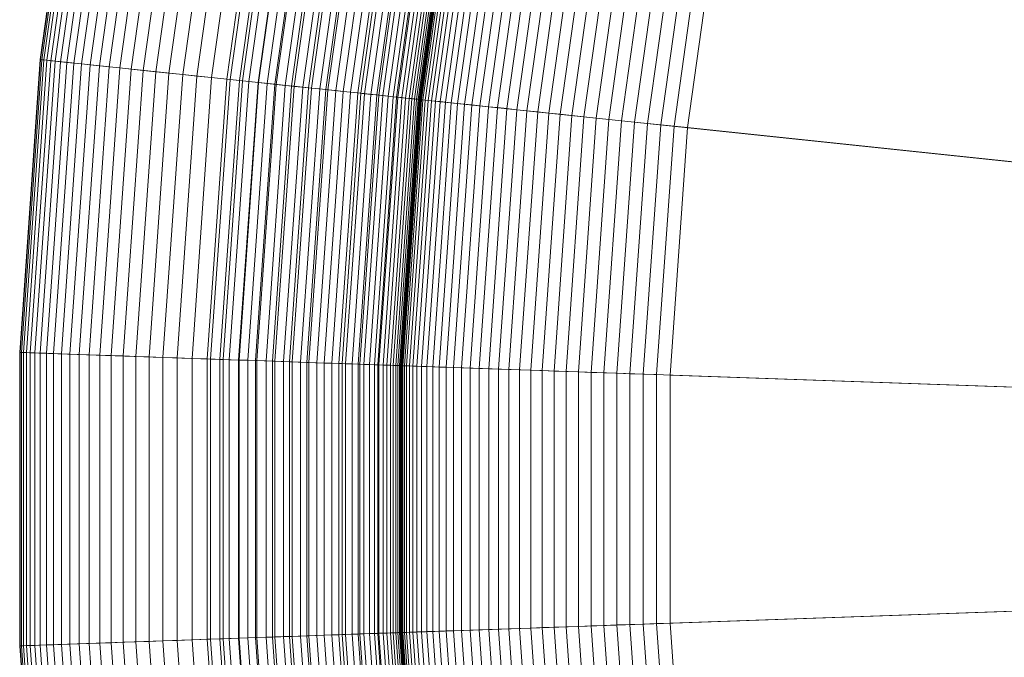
# Model space of a CAD drawing. Header units: millimetres. Extents: x -219 to 220, y -220 to 220.
# Tile 27 of 146: x -219 to -168, y -8 to 25. Entities that reach past the tile are written whole.
import ezdxf

# ---------------------------------------------------------------- set-up
doc = ezdxf.new("R2010")
doc.units = ezdxf.units.MM
doc.layers.add('LUCIDO_1', color=1, linetype='Continuous', lineweight=20, true_color=0xff0000)
doc.layers.add('Nessuna', color=7, linetype='Continuous', lineweight=9)

# ---------------------------------------------------------------- blocks, each defined once
blk = doc.blocks.new('Group-1')
at = {"layer": 'Nessuna', "color": 7, "linetype": 'Continuous', "lineweight": 9, "transparency": 33554687}
for points in [[(-180.483, 88.177, -79.962), (-173.888, 100.58, -79.962), (-43.862, 25.509, -89.301), (-45.536, 22.36, -89.301)], [(-186.196, 75.345, -79.962), (-180.483, 88.177, -79.962), (-45.536, 22.36, -89.301), (-46.987, 19.101, -89.301)], [(-46.987, 19.101, -69.262), (-45.536, 22.36, -69.262), (-166.722, 81.466, -60.875), (-172, 69.61, -60.875)], [(-191, 62.146, -79.962), (-186.196, 75.345, -79.962), (-46.987, 19.101, -89.301), (-48.207, 15.75, -89.301)], [(-48.207, 15.75, -69.262), (-46.987, 19.101, -69.262), (-172, 69.61, -60.875), (-176.439, 57.415, -60.875)], [(-194.872, 48.644, -79.962), (-191, 62.146, -79.962), (-48.207, 15.75, -89.301), (-49.19, 12.321, -89.301)], [(-49.19, 12.321, -69.262), (-48.207, 15.75, -69.262), (-176.439, 57.415, -60.875), (-180.016, 44.94, -60.875)], [(-197.792, 34.904, -79.962), (-194.872, 48.644, -79.962), (-49.19, 12.321, -89.301), (-49.931, 8.832, -89.301)], [(-49.931, 8.832, -69.262), (-49.19, 12.321, -69.262), (-180.016, 44.94, -60.875), (-182.714, 32.246, -60.875)], [(-208.457, 21.91), (-206.417, 36.425), (-216.265, 38.161), (-218.402, 22.955)], [(-218.402, 22.955, -60), (-216.265, 38.161, -60), (-216.243, 38.158, -60.943), (-218.38, 22.953, -60.943)], [(-218.402, 22.955), (-216.265, 38.161), (-216.265, 38.161, -60), (-218.402, 22.955, -60)], [(-218.38, 22.953, -60.943), (-216.243, 38.158, -60.943), (-216.178, 38.146, -61.883), (-218.314, 22.946, -61.883)], [(-218.314, 22.946, -61.883), (-216.178, 38.146, -61.883), (-216.069, 38.127, -62.82), (-218.204, 22.934, -62.82)], [(-218.204, 22.934, -62.82), (-216.069, 38.127, -62.82), (-215.916, 38.1, -63.75), (-218.05, 22.918, -63.75)], [(-218.05, 22.918, -63.75), (-215.916, 38.1, -63.75), (-215.721, 38.065, -64.671), (-217.852, 22.897, -64.671)], [(-217.852, 22.897, -64.671), (-215.721, 38.065, -64.671), (-215.483, 38.023, -65.583), (-217.612, 22.872, -65.583)], [(-217.612, 22.872, -65.583), (-215.483, 38.023, -65.583), (-215.202, 37.974, -66.481), (-217.329, 22.842, -66.481)], [(-217.329, 22.842, -66.481), (-215.202, 37.974, -66.481), (-214.881, 37.917, -67.366), (-217.004, 22.808, -67.366)], [(-217.004, 22.808, -67.366), (-214.881, 37.917, -67.366), (-214.519, 37.854, -68.234), (-216.639, 22.77, -68.234)], [(-216.639, 22.77, -68.234), (-214.519, 37.854, -68.234), (-214.117, 37.783, -69.084), (-216.233, 22.727, -69.084)], [(-216.233, 22.727, -69.084), (-214.117, 37.783, -69.084), (-213.676, 37.705, -69.914), (-215.787, 22.68, -69.914)], [(-215.787, 22.68, -69.914), (-213.676, 37.705, -69.914), (-213.196, 37.62, -70.721), (-215.303, 22.629, -70.721)], [(-215.303, 22.629, -70.721), (-213.196, 37.62, -70.721), (-212.68, 37.529, -71.505), (-214.782, 22.575, -71.505)], [(-214.782, 22.575, -71.505), (-212.68, 37.529, -71.505), (-212.129, 37.432, -72.263), (-214.225, 22.516, -72.263)], [(-214.225, 22.516, -72.263), (-212.129, 37.432, -72.263), (-211.542, 37.329, -72.994), (-213.633, 22.454, -72.994)], [(-213.633, 22.454, -72.994), (-211.542, 37.329, -72.994), (-210.922, 37.219, -73.696), (-213.007, 22.388, -73.696)], [(-213.007, 22.388, -73.696), (-210.922, 37.219, -73.696), (-210.271, 37.104, -74.368), (-212.349, 22.319, -74.368)], [(-212.349, 22.319, -74.368), (-210.271, 37.104, -74.368), (-209.589, 36.984, -75.008), (-211.66, 22.246, -75.008)], [(-211.66, 22.246, -75.008), (-209.589, 36.984, -75.008), (-208.878, 36.859, -75.614), (-210.942, 22.171, -75.614)], [(-210.942, 22.171, -75.614), (-208.878, 36.859, -75.614), (-208.139, 36.729, -76.186), (-210.196, 22.093, -76.186)], [(-210.196, 22.093, -76.186), (-208.139, 36.729, -76.186), (-207.375, 36.594, -76.721), (-209.425, 22.012, -76.721)], [(-209.425, 22.012, -76.721), (-207.375, 36.594, -76.721), (-206.587, 36.455, -77.22), (-208.629, 21.928, -77.22)], [(-208.629, 21.928, -77.22), (-206.587, 36.455, -77.22), (-205.777, 36.312, -77.68), (-207.81, 21.842, -77.68)], [(-207.969, 21.859, -0.012), (-205.934, 36.34, -0.012), (-206.417, 36.425), (-208.457, 21.91)], [(-207.482, 21.807, -0.048), (-205.452, 36.255, -0.048), (-205.934, 36.34, -0.012), (-207.969, 21.859, -0.012)], [(-207.81, 21.842, -77.68), (-205.777, 36.312, -77.68), (-204.946, 36.166, -78.101), (-206.971, 21.754, -78.101)], [(-206.998, 21.756, -0.108), (-204.972, 36.17, -0.108), (-205.452, 36.255, -0.048), (-207.482, 21.807, -0.048)], [(-206.517, 21.706, -0.192), (-204.496, 36.086, -0.192), (-204.972, 36.17, -0.108), (-206.998, 21.756, -0.108)], [(-206.971, 21.754, -78.101), (-204.946, 36.166, -78.101), (-204.097, 36.016, -78.482), (-206.114, 21.664, -78.482)], [(-206.041, 21.656, -0.3), (-204.024, 36.003, -0.3), (-204.496, 36.086, -0.192), (-206.517, 21.706, -0.192)], [(-206.114, 21.664, -78.482), (-204.097, 36.016, -78.482), (-203.23, 35.863, -78.822), (-205.239, 21.572, -78.822)], [(-205.57, 21.606, -0.431), (-203.559, 35.921, -0.431), (-204.024, 36.003, -0.3), (-206.041, 21.656, -0.3)], [(-205.107, 21.558, -0.585), (-203.1, 35.84, -0.585), (-203.559, 35.921, -0.431), (-205.57, 21.606, -0.431)], [(-205.239, 21.572, -78.822), (-203.23, 35.863, -78.822), (-202.349, 35.708, -79.12), (-204.349, 21.478, -79.12)], [(-204.651, 21.51, -0.761), (-202.649, 35.76, -0.761), (-203.1, 35.84, -0.585), (-205.107, 21.558, -0.585)], [(-204.205, 21.463, -0.96), (-202.207, 35.683, -0.96), (-202.649, 35.76, -0.761), (-204.651, 21.51, -0.761)], [(-204.349, 21.478, -79.12), (-202.349, 35.708, -79.12), (-201.456, 35.55, -79.375), (-203.447, 21.383, -79.375)], [(-203.769, 21.417, -1.181), (-201.775, 35.606, -1.181), (-202.207, 35.683, -0.96), (-204.205, 21.463, -0.96)], [(-203.344, 21.372, -1.423), (-201.354, 35.532, -1.423), (-201.775, 35.606, -1.181), (-203.769, 21.417, -1.181)], [(-203.447, 21.383, -79.375), (-201.456, 35.55, -79.375), (-200.551, 35.391, -79.587), (-202.533, 21.287, -79.587)], [(-202.932, 21.329, -1.685), (-200.946, 35.46, -1.685), (-201.354, 35.532, -1.423), (-203.344, 21.372, -1.423)], [(-202.533, 21.287, -1.968), (-200.551, 35.391, -1.968), (-200.946, 35.46, -1.685), (-202.932, 21.329, -1.685)], [(-202.148, 21.247, -2.27), (-200.17, 35.323, -2.27), (-200.551, 35.391, -1.968), (-202.533, 21.287, -1.968)], [(-202.533, 21.287, -79.587), (-200.551, 35.391, -79.587), (-199.637, 35.23, -79.756), (-201.611, 21.19, -79.756)], [(-201.778, 21.208, -2.59), (-199.804, 35.259, -2.59), (-200.17, 35.323, -2.27), (-202.148, 21.247, -2.27)], [(-201.425, 21.171, -2.929), (-199.454, 35.197, -2.929), (-199.804, 35.259, -2.59), (-201.778, 21.208, -2.59)], [(-201.611, 21.19, -79.756), (-199.637, 35.23, -79.756), (-198.717, 35.067, -79.881), (-200.681, 21.093, -79.881)], [(-201.088, 21.135, -3.284), (-199.12, 35.138, -3.284), (-199.454, 35.197, -2.929), (-201.425, 21.171, -2.929)], [(-200.77, 21.102, -3.656), (-198.805, 35.083, -3.656), (-199.12, 35.138, -3.284), (-201.088, 21.135, -3.284)], [(-200.469, 21.07, -4.043), (-198.507, 35.03, -4.043), (-198.805, 35.083, -3.656), (-200.77, 21.102, -3.656)], [(-200.681, 21.093, -79.881), (-198.717, 35.067, -79.881), (-197.792, 34.904, -79.962), (-199.747, 20.994, -79.962)], [(-200.188, 21.041, -4.444), (-198.229, 34.981, -4.444), (-198.507, 35.03, -4.043), (-200.469, 21.07, -4.043)], [(-199.927, 21.013, -4.859), (-197.97, 34.936, -4.859), (-198.229, 34.981, -4.444), (-200.188, 21.041, -4.444)], [(-199.686, 20.988, -5.286), (-197.732, 34.894, -5.286), (-197.97, 34.936, -4.859), (-199.927, 21.013, -4.859)], [(-199.747, 20.994, -79.962), (-197.792, 34.904, -79.962), (-49.931, 8.832, -89.301), (-50.428, 5.3, -89.301)], [(-199.467, 20.965, -5.724), (-197.515, 34.855, -5.724), (-197.732, 34.894, -5.286), (-199.686, 20.988, -5.286)], [(-199.269, 20.944, -6.173), (-197.319, 34.821, -6.173), (-197.515, 34.855, -5.724), (-199.467, 20.965, -5.724)], [(-199.093, 20.926, -6.631), (-197.145, 34.79, -6.631), (-197.319, 34.821, -6.173), (-199.269, 20.944, -6.173)], [(-198.94, 20.91, -7.097), (-196.993, 34.763, -7.097), (-197.145, 34.79, -6.631), (-199.093, 20.926, -6.631)], [(-198.81, 20.896, -7.57), (-196.864, 34.741, -7.57), (-196.993, 34.763, -7.097), (-198.94, 20.91, -7.097)], [(-198.703, 20.885, -8.049), (-196.758, 34.722, -8.049), (-196.864, 34.741, -7.57), (-198.81, 20.896, -7.57)], [(-198.62, 20.876, -8.533), (-196.676, 34.707, -8.533), (-196.758, 34.722, -8.049), (-198.703, 20.885, -8.049)], [(-198.56, 20.87, -9.02), (-196.617, 34.697, -9.02), (-196.676, 34.707, -8.533), (-198.62, 20.876, -8.533)], [(-198.524, 20.866, -9.509), (-196.581, 34.691, -9.509), (-196.617, 34.697, -9.02), (-198.56, 20.87, -9.02)], [(-198.512, 20.865, -10), (-196.569, 34.689, -10), (-196.581, 34.691, -9.509), (-198.524, 20.866, -9.509)], [(-198.512, 20.865, -45.904), (-196.569, 34.689, -45.904), (-196.569, 34.689, -10), (-198.512, 20.865, -10)], [(-198.495, 20.863, -46.611), (-196.553, 34.686, -46.611), (-196.569, 34.689, -45.904), (-198.512, 20.865, -45.904)], [(-198.446, 20.858, -47.317), (-196.504, 34.677, -47.317), (-196.553, 34.686, -46.611), (-198.495, 20.863, -46.611)], [(-198.363, 20.849, -48.019), (-196.422, 34.663, -48.019), (-196.504, 34.677, -47.317), (-198.446, 20.858, -47.317)], [(-198.248, 20.837, -48.716), (-196.307, 34.642, -48.716), (-196.422, 34.663, -48.019), (-198.363, 20.849, -48.019)], [(-198.099, 20.821, -49.408), (-196.161, 34.616, -49.408), (-196.307, 34.642, -48.716), (-198.248, 20.837, -48.716)], [(-197.919, 20.802, -50.091), (-195.982, 34.585, -50.091), (-196.161, 34.616, -49.408), (-198.099, 20.821, -49.408)], [(-197.707, 20.78, -50.765), (-195.772, 34.548, -50.765), (-195.982, 34.585, -50.091), (-197.919, 20.802, -50.091)], [(-197.464, 20.754, -51.429), (-195.531, 34.505, -51.429), (-195.772, 34.548, -50.765), (-197.707, 20.78, -50.765)], [(-197.189, 20.726, -52.08), (-195.259, 34.458, -52.08), (-195.531, 34.505, -51.429), (-197.464, 20.754, -51.429)], [(-196.885, 20.694, -52.717), (-194.958, 34.404, -52.717), (-195.259, 34.458, -52.08), (-197.189, 20.726, -52.08)], [(-196.551, 20.658, -53.339), (-194.627, 34.346, -53.339), (-194.958, 34.404, -52.717), (-196.885, 20.694, -52.717)], [(-196.188, 20.62, -53.945), (-194.268, 34.283, -53.945), (-194.627, 34.346, -53.339), (-196.551, 20.658, -53.339)], [(-195.797, 20.579, -54.533), (-193.88, 34.214, -54.533), (-194.268, 34.283, -53.945), (-196.188, 20.62, -53.945)], [(-195.379, 20.535, -55.102), (-193.467, 34.141, -55.102), (-193.88, 34.214, -54.533), (-195.797, 20.579, -54.533)], [(-194.935, 20.489, -55.65), (-193.027, 34.064, -55.65), (-193.467, 34.141, -55.102), (-195.379, 20.535, -55.102)], [(-194.465, 20.439, -56.176), (-192.562, 33.982, -56.176), (-193.027, 34.064, -55.65), (-194.935, 20.489, -55.65)], [(-193.972, 20.387, -56.68), (-192.073, 33.896, -56.68), (-192.562, 33.982, -56.176), (-194.465, 20.439, -56.176)], [(-193.455, 20.333, -57.16), (-191.562, 33.806, -57.16), (-192.073, 33.896, -56.68), (-193.972, 20.387, -56.68)], [(-192.917, 20.276, -57.615), (-191.028, 33.712, -57.615), (-191.562, 33.806, -57.16), (-193.455, 20.333, -57.16)], [(-192.357, 20.218, -58.043), (-190.475, 33.614, -58.043), (-191.028, 33.712, -57.615), (-192.917, 20.276, -57.615)], [(-191.779, 20.157, -58.445), (-189.902, 33.513, -58.445), (-190.475, 33.614, -58.043), (-192.357, 20.218, -58.043)], [(-191.182, 20.094, -58.819), (-189.311, 33.409, -58.819), (-189.902, 33.513, -58.445), (-191.779, 20.157, -58.445)], [(-190.568, 20.03, -59.164), (-188.703, 33.301, -59.164), (-189.311, 33.409, -58.819), (-191.182, 20.094, -58.819)], [(-189.939, 19.963, -59.48), (-188.08, 33.192, -59.48), (-188.703, 33.301, -59.164), (-190.568, 20.03, -59.164)], [(-189.295, 19.896, -59.766), (-187.443, 33.079, -59.766), (-188.08, 33.192, -59.48), (-189.939, 19.963, -59.48)], [(-188.639, 19.827, -60.02), (-186.793, 32.965, -60.02), (-187.443, 33.079, -59.766), (-189.295, 19.896, -59.766)], [(-187.972, 19.757, -60.244), (-186.132, 32.848, -60.244), (-186.793, 32.965, -60.02), (-188.639, 19.827, -60.02)], [(-187.295, 19.686, -60.435), (-185.462, 32.73, -60.435), (-186.132, 32.848, -60.244), (-187.972, 19.757, -60.244)], [(-186.61, 19.614, -60.595), (-184.783, 32.61, -60.595), (-185.462, 32.73, -60.435), (-187.295, 19.686, -60.435)], [(-185.918, 19.541, -60.721), (-184.098, 32.49, -60.721), (-184.783, 32.61, -60.595), (-186.61, 19.614, -60.595)], [(-185.221, 19.468, -60.815), (-183.408, 32.368, -60.815), (-184.098, 32.49, -60.721), (-185.918, 19.541, -60.721)], [(-184.52, 19.394, -60.875), (-182.714, 32.246, -60.875), (-183.408, 32.368, -60.815), (-185.221, 19.468, -60.815)], [(-50.428, 5.3, -69.262), (-49.931, 8.832, -69.262), (-182.714, 32.246, -60.875), (-184.52, 19.394, -60.875)], [(-209.48, 7.288), (-208.457, 21.91), (-218.402, 22.955), (-219.474, 7.637)], [(-219.474, 7.637, -60), (-218.402, 22.955, -60), (-218.38, 22.953, -60.943), (-219.451, 7.636, -60.943)], [(-219.474, 7.637), (-218.402, 22.955), (-218.402, 22.955, -60), (-219.474, 7.637, -60)], [(-219.451, 7.636, -60.943), (-218.38, 22.953, -60.943), (-218.314, 22.946, -61.883), (-219.385, 7.634, -61.883)], [(-219.385, 7.634, -61.883), (-218.314, 22.946, -61.883), (-218.204, 22.934, -62.82), (-219.274, 7.63, -62.82)], [(-219.274, 7.63, -62.82), (-218.204, 22.934, -62.82), (-218.05, 22.918, -63.75), (-219.119, 7.624, -63.75)], [(-219.119, 7.624, -63.75), (-218.05, 22.918, -63.75), (-217.852, 22.897, -64.671), (-218.921, 7.617, -64.671)], [(-218.921, 7.617, -64.671), (-217.852, 22.897, -64.671), (-217.612, 22.872, -65.583), (-218.679, 7.609, -65.583)], [(-218.679, 7.609, -65.583), (-217.612, 22.872, -65.583), (-217.329, 22.842, -66.481), (-218.395, 7.599, -66.481)], [(-218.395, 7.599, -66.481), (-217.329, 22.842, -66.481), (-217.004, 22.808, -67.366), (-218.069, 7.588, -67.366)], [(-218.069, 7.588, -67.366), (-217.004, 22.808, -67.366), (-216.639, 22.77, -68.234), (-217.701, 7.575, -68.234)], [(-217.701, 7.575, -68.234), (-216.639, 22.77, -68.234), (-216.233, 22.727, -69.084), (-217.293, 7.561, -69.084)], [(-217.293, 7.561, -69.084), (-216.233, 22.727, -69.084), (-215.787, 22.68, -69.914), (-216.845, 7.545, -69.914)], [(-216.845, 7.545, -69.914), (-215.787, 22.68, -69.914), (-215.303, 22.629, -70.721), (-216.359, 7.528, -70.721)], [(-216.359, 7.528, -70.721), (-215.303, 22.629, -70.721), (-214.782, 22.575, -71.505), (-215.836, 7.51, -71.505)], [(-215.836, 7.51, -71.505), (-214.782, 22.575, -71.505), (-214.225, 22.516, -72.263), (-215.276, 7.49, -72.263)], [(-215.276, 7.49, -72.263), (-214.225, 22.516, -72.263), (-213.633, 22.454, -72.994), (-214.68, 7.469, -72.994)], [(-214.68, 7.469, -72.994), (-213.633, 22.454, -72.994), (-213.007, 22.388, -73.696), (-214.051, 7.447, -73.696)], [(-214.051, 7.447, -73.696), (-213.007, 22.388, -73.696), (-212.349, 22.319, -74.368), (-213.39, 7.424, -74.368)], [(-213.39, 7.424, -74.368), (-212.349, 22.319, -74.368), (-211.66, 22.246, -75.008), (-212.698, 7.4, -75.008)], [(-212.698, 7.4, -75.008), (-211.66, 22.246, -75.008), (-210.942, 22.171, -75.614), (-211.977, 7.375, -75.614)], [(-211.977, 7.375, -75.614), (-210.942, 22.171, -75.614), (-210.196, 22.093, -76.186), (-211.227, 7.349, -76.186)], [(-211.227, 7.349, -76.186), (-210.196, 22.093, -76.186), (-209.425, 22.012, -76.721), (-210.452, 7.322, -76.721)], [(-210.452, 7.322, -76.721), (-209.425, 22.012, -76.721), (-208.629, 21.928, -77.22), (-209.652, 7.294, -77.22)], [(-209.652, 7.294, -77.22), (-208.629, 21.928, -77.22), (-207.81, 21.842, -77.68), (-208.83, 7.265, -77.68)], [(-208.989, 7.271, -0.012), (-207.969, 21.859, -0.012), (-208.457, 21.91), (-209.48, 7.288)], [(-208.5, 7.254, -0.048), (-207.482, 21.807, -0.048), (-207.969, 21.859, -0.012), (-208.989, 7.271, -0.012)], [(-208.83, 7.265, -77.68), (-207.81, 21.842, -77.68), (-206.971, 21.754, -78.101), (-207.987, 7.236, -78.101)], [(-208.013, 7.237, -0.108), (-206.998, 21.756, -0.108), (-207.482, 21.807, -0.048), (-208.5, 7.254, -0.048)], [(-207.53, 7.22, -0.192), (-206.517, 21.706, -0.192), (-206.998, 21.756, -0.108), (-208.013, 7.237, -0.108)], [(-207.987, 7.236, -78.101), (-206.971, 21.754, -78.101), (-206.114, 21.664, -78.482), (-207.125, 7.206, -78.482)], [(-207.051, 7.203, -0.3), (-206.041, 21.656, -0.3), (-206.517, 21.706, -0.192), (-207.53, 7.22, -0.192)], [(-207.125, 7.206, -78.482), (-206.114, 21.664, -78.482), (-205.239, 21.572, -78.822), (-206.246, 7.175, -78.822)], [(-206.579, 7.186, -0.431), (-205.57, 21.606, -0.431), (-206.041, 21.656, -0.3), (-207.051, 7.203, -0.3)], [(-206.113, 7.17, -0.585), (-205.107, 21.558, -0.585), (-205.57, 21.606, -0.431), (-206.579, 7.186, -0.431)], [(-206.246, 7.175, -78.822), (-205.239, 21.572, -78.822), (-204.349, 21.478, -79.12), (-205.352, 7.144, -79.12)], [(-205.655, 7.154, -0.761), (-204.651, 21.51, -0.761), (-205.107, 21.558, -0.585), (-206.113, 7.17, -0.585)], [(-205.207, 7.139, -0.96), (-204.205, 21.463, -0.96), (-204.651, 21.51, -0.761), (-205.655, 7.154, -0.761)], [(-205.352, 7.144, -79.12), (-204.349, 21.478, -79.12), (-203.447, 21.383, -79.375), (-204.445, 7.112, -79.375)], [(-204.769, 7.123, -1.181), (-203.769, 21.417, -1.181), (-204.205, 21.463, -0.96), (-205.207, 7.139, -0.96)], [(-204.342, 7.108, -1.423), (-203.344, 21.372, -1.423), (-203.769, 21.417, -1.181), (-204.769, 7.123, -1.181)], [(-204.445, 7.112, -79.375), (-203.447, 21.383, -79.375), (-202.533, 21.287, -79.587), (-203.527, 7.08, -79.587)], [(-203.927, 7.094, -1.685), (-202.932, 21.329, -1.685), (-203.344, 21.372, -1.423), (-204.342, 7.108, -1.423)], [(-203.526, 7.08, -1.968), (-202.533, 21.287, -1.968), (-202.932, 21.329, -1.685), (-203.927, 7.094, -1.685)], [(-203.527, 7.08, -79.587), (-202.533, 21.287, -79.587), (-201.611, 21.19, -79.756), (-202.6, 7.048, -79.756)], [(-203.14, 7.066, -2.27), (-202.148, 21.247, -2.27), (-202.533, 21.287, -1.968), (-203.526, 7.08, -1.968)], [(-202.768, 7.053, -2.59), (-201.778, 21.208, -2.59), (-202.148, 21.247, -2.27), (-203.14, 7.066, -2.27)], [(-202.413, 7.041, -2.929), (-201.425, 21.171, -2.929), (-201.778, 21.208, -2.59), (-202.768, 7.053, -2.59)], [(-202.6, 7.048, -79.756), (-201.611, 21.19, -79.756), (-200.681, 21.093, -79.881), (-201.666, 7.015, -79.881)], [(-202.075, 7.029, -3.284), (-201.088, 21.135, -3.284), (-201.425, 21.171, -2.929), (-202.413, 7.041, -2.929)], [(-201.754, 7.018, -3.656), (-200.77, 21.102, -3.656), (-201.088, 21.135, -3.284), (-202.075, 7.029, -3.284)], [(-201.453, 7.007, -4.043), (-200.469, 21.07, -4.043), (-200.77, 21.102, -3.656), (-201.754, 7.018, -3.656)], [(-201.666, 7.015, -79.881), (-200.681, 21.093, -79.881), (-199.747, 20.994, -79.962), (-200.727, 6.982, -79.962)], [(-201.17, 6.998, -4.444), (-200.188, 21.041, -4.444), (-200.469, 21.07, -4.043), (-201.453, 7.007, -4.043)], [(-200.908, 6.988, -4.859), (-199.927, 21.013, -4.859), (-200.188, 21.041, -4.444), (-201.17, 6.998, -4.444)], [(-200.666, 6.98, -5.286), (-199.686, 20.988, -5.286), (-199.927, 21.013, -4.859), (-200.908, 6.988, -4.859)], [(-200.727, 6.982, -79.962), (-199.747, 20.994, -79.962), (-50.428, 5.3, -89.301), (-50.677, 1.742, -89.301)], [(-200.445, 6.972, -5.724), (-199.467, 20.965, -5.724), (-199.686, 20.988, -5.286), (-200.666, 6.98, -5.286)], [(-200.247, 6.965, -6.173), (-199.269, 20.944, -6.173), (-199.467, 20.965, -5.724), (-200.445, 6.972, -5.724)], [(-200.07, 6.959, -6.631), (-199.093, 20.926, -6.631), (-199.269, 20.944, -6.173), (-200.247, 6.965, -6.173)], [(-199.916, 6.954, -7.097), (-198.94, 20.91, -7.097), (-199.093, 20.926, -6.631), (-200.07, 6.959, -6.631)], [(-199.785, 6.949, -7.57), (-198.81, 20.896, -7.57), (-198.94, 20.91, -7.097), (-199.916, 6.954, -7.097)], [(-199.678, 6.945, -8.049), (-198.703, 20.885, -8.049), (-198.81, 20.896, -7.57), (-199.785, 6.949, -7.57)], [(-199.594, 6.943, -8.533), (-198.62, 20.876, -8.533), (-198.703, 20.885, -8.049), (-199.678, 6.945, -8.049)], [(-199.534, 6.94, -9.02), (-198.56, 20.87, -9.02), (-198.62, 20.876, -8.533), (-199.594, 6.943, -8.533)], [(-199.498, 6.939, -9.509), (-198.524, 20.866, -9.509), (-198.56, 20.87, -9.02), (-199.534, 6.94, -9.02)], [(-199.486, 6.939, -10), (-198.512, 20.865, -10), (-198.524, 20.866, -9.509), (-199.498, 6.939, -9.509)], [(-199.486, 6.939, -45.904), (-198.512, 20.865, -45.904), (-198.512, 20.865, -10), (-199.486, 6.939, -10)], [(-199.469, 6.938, -46.611), (-198.495, 20.863, -46.611), (-198.512, 20.865, -45.904), (-199.486, 6.939, -45.904)], [(-199.419, 6.936, -47.317), (-198.446, 20.858, -47.317), (-198.495, 20.863, -46.611), (-199.469, 6.938, -46.611)], [(-199.336, 6.934, -48.019), (-198.363, 20.849, -48.019), (-198.446, 20.858, -47.317), (-199.419, 6.936, -47.317)], [(-199.22, 6.93, -48.716), (-198.248, 20.837, -48.716), (-198.363, 20.849, -48.019), (-199.336, 6.934, -48.019)], [(-199.071, 6.924, -49.408), (-198.099, 20.821, -49.408), (-198.248, 20.837, -48.716), (-199.22, 6.93, -48.716)], [(-198.89, 6.918, -50.091), (-197.919, 20.802, -50.091), (-198.099, 20.821, -49.408), (-199.071, 6.924, -49.408)], [(-198.677, 6.911, -50.765), (-197.707, 20.78, -50.765), (-197.919, 20.802, -50.091), (-198.89, 6.918, -50.091)], [(-198.432, 6.902, -51.429), (-197.464, 20.754, -51.429), (-197.707, 20.78, -50.765), (-198.677, 6.911, -50.765)], [(-198.156, 6.892, -52.08), (-197.189, 20.726, -52.08), (-197.464, 20.754, -51.429), (-198.432, 6.902, -51.429)], [(-197.85, 6.882, -52.717), (-196.885, 20.694, -52.717), (-197.189, 20.726, -52.08), (-198.156, 6.892, -52.08)], [(-197.515, 6.87, -53.339), (-196.551, 20.658, -53.339), (-196.885, 20.694, -52.717), (-197.85, 6.882, -52.717)], [(-197.15, 6.857, -53.945), (-196.188, 20.62, -53.945), (-196.551, 20.658, -53.339), (-197.515, 6.87, -53.339)], [(-196.757, 6.844, -54.533), (-195.797, 20.579, -54.533), (-196.188, 20.62, -53.945), (-197.15, 6.857, -53.945)], [(-196.337, 6.829, -55.102), (-195.379, 20.535, -55.102), (-195.797, 20.579, -54.533), (-196.757, 6.844, -54.533)], [(-195.891, 6.813, -55.65), (-194.935, 20.489, -55.65), (-195.379, 20.535, -55.102), (-196.337, 6.829, -55.102)], [(-195.419, 6.797, -56.176), (-194.465, 20.439, -56.176), (-194.935, 20.489, -55.65), (-195.891, 6.813, -55.65)], [(-194.923, 6.779, -56.68), (-193.972, 20.387, -56.68), (-194.465, 20.439, -56.176), (-195.419, 6.797, -56.176)], [(-194.404, 6.761, -57.16), (-193.455, 20.333, -57.16), (-193.972, 20.387, -56.68), (-194.923, 6.779, -56.68)], [(-193.863, 6.742, -57.615), (-192.917, 20.276, -57.615), (-193.455, 20.333, -57.16), (-194.404, 6.761, -57.16)], [(-193.301, 6.723, -58.043), (-192.357, 20.218, -58.043), (-192.917, 20.276, -57.615), (-193.863, 6.742, -57.615)], [(-192.719, 6.703, -58.445), (-191.779, 20.157, -58.445), (-192.357, 20.218, -58.043), (-193.301, 6.723, -58.043)], [(-192.12, 6.682, -58.819), (-191.182, 20.094, -58.819), (-191.779, 20.157, -58.445), (-192.719, 6.703, -58.445)], [(-191.503, 6.66, -59.164), (-190.568, 20.03, -59.164), (-191.182, 20.094, -58.819), (-192.12, 6.682, -58.819)], [(-190.871, 6.638, -59.48), (-189.939, 19.963, -59.48), (-190.568, 20.03, -59.164), (-191.503, 6.66, -59.164)], [(-190.224, 6.615, -59.766), (-189.295, 19.896, -59.766), (-189.939, 19.963, -59.48), (-190.871, 6.638, -59.48)], [(-189.565, 6.592, -60.02), (-188.639, 19.827, -60.02), (-189.295, 19.896, -59.766), (-190.224, 6.615, -59.766)], [(-188.894, 6.569, -60.244), (-187.972, 19.757, -60.244), (-188.639, 19.827, -60.02), (-189.565, 6.592, -60.02)], [(-188.214, 6.545, -60.435), (-187.295, 19.686, -60.435), (-187.972, 19.757, -60.244), (-188.894, 6.569, -60.244)], [(-187.526, 6.521, -60.595), (-186.61, 19.614, -60.595), (-187.295, 19.686, -60.435), (-188.214, 6.545, -60.435)], [(-186.83, 6.497, -60.721), (-185.918, 19.541, -60.721), (-186.61, 19.614, -60.595), (-187.526, 6.521, -60.595)], [(-186.13, 6.472, -60.815), (-185.221, 19.468, -60.815), (-185.918, 19.541, -60.721), (-186.83, 6.497, -60.721)], [(-185.426, 6.448, -60.875), (-184.52, 19.394, -60.875), (-185.221, 19.468, -60.815), (-186.13, 6.472, -60.815)], [(-50.677, 1.742, -69.262), (-50.428, 5.3, -69.262), (-184.52, 19.394, -60.875), (-185.426, 6.448, -60.875)], [(-209.48, -7.37), (-209.48, 7.288), (-219.474, 7.637), (-219.474, -7.719)], [(-219.474, -7.719, -60), (-219.474, 7.637, -60), (-219.451, 7.636, -60.943), (-219.451, -7.718, -60.943)], [(-219.474, -7.719), (-219.474, 7.637), (-219.474, 7.637, -60), (-219.474, -7.719, -60)], [(-219.451, -7.718, -60.943), (-219.451, 7.636, -60.943), (-219.385, 7.634, -61.883), (-219.385, -7.716, -61.883)], [(-219.385, -7.716, -61.883), (-219.385, 7.634, -61.883), (-219.274, 7.63, -62.82), (-219.274, -7.712, -62.82)], [(-219.274, -7.712, -62.82), (-219.274, 7.63, -62.82), (-219.119, 7.624, -63.75), (-219.119, -7.707, -63.75)], [(-219.119, -7.707, -63.75), (-219.119, 7.624, -63.75), (-218.921, 7.617, -64.671), (-218.921, -7.7, -64.671)], [(-218.921, -7.7, -64.671), (-218.921, 7.617, -64.671), (-218.679, 7.609, -65.583), (-218.679, -7.691, -65.583)], [(-218.679, -7.691, -65.583), (-218.679, 7.609, -65.583), (-218.395, 7.599, -66.481), (-218.395, -7.681, -66.481)], [(-218.395, -7.681, -66.481), (-218.395, 7.599, -66.481), (-218.069, 7.588, -67.366), (-218.069, -7.67, -67.366)], [(-218.069, -7.67, -67.366), (-218.069, 7.588, -67.366), (-217.701, 7.575, -68.234), (-217.701, -7.657, -68.234)], [(-217.701, -7.657, -68.234), (-217.701, 7.575, -68.234), (-217.293, 7.561, -69.084), (-217.293, -7.643, -69.084)], [(-217.293, -7.643, -69.084), (-217.293, 7.561, -69.084), (-216.845, 7.545, -69.914), (-216.845, -7.627, -69.914)], [(-216.845, -7.627, -69.914), (-216.845, 7.545, -69.914), (-216.359, 7.528, -70.721), (-216.359, -7.61, -70.721)], [(-216.359, -7.61, -70.721), (-216.359, 7.528, -70.721), (-215.836, 7.51, -71.505), (-215.836, -7.592, -71.505)], [(-215.836, -7.592, -71.505), (-215.836, 7.51, -71.505), (-215.276, 7.49, -72.263), (-215.276, -7.572, -72.263)], [(-215.276, -7.572, -72.263), (-215.276, 7.49, -72.263), (-214.68, 7.469, -72.994), (-214.68, -7.552, -72.994)], [(-214.68, -7.552, -72.994), (-214.68, 7.469, -72.994), (-214.051, 7.447, -73.696), (-214.051, -7.53, -73.696)], [(-214.051, -7.53, -73.696), (-214.051, 7.447, -73.696), (-213.39, 7.424, -74.368), (-213.39, -7.507, -74.368)], [(-213.39, -7.507, -74.368), (-213.39, 7.424, -74.368), (-212.698, 7.4, -75.008), (-212.698, -7.482, -75.008)], [(-212.698, -7.482, -75.008), (-212.698, 7.4, -75.008), (-211.977, 7.375, -75.614), (-211.977, -7.457, -75.614)], [(-211.977, -7.457, -75.614), (-211.977, 7.375, -75.614), (-211.227, 7.349, -76.186), (-211.227, -7.431, -76.186)], [(-211.227, -7.431, -76.186), (-211.227, 7.349, -76.186), (-210.452, 7.322, -76.721), (-210.452, -7.404, -76.721)], [(-210.452, -7.404, -76.721), (-210.452, 7.322, -76.721), (-209.652, 7.294, -77.22), (-209.652, -7.376, -77.22)], [(-209.652, -7.376, -77.22), (-209.652, 7.294, -77.22), (-208.83, 7.265, -77.68), (-208.83, -7.347, -77.68)], [(-208.989, -7.353, -0.012), (-208.989, 7.271, -0.012), (-209.48, 7.288), (-209.48, -7.37)], [(-208.5, -7.336, -0.048), (-208.5, 7.254, -0.048), (-208.989, 7.271, -0.012), (-208.989, -7.353, -0.012)], [(-208.83, -7.347, -77.68), (-208.83, 7.265, -77.68), (-207.987, 7.236, -78.101), (-207.987, -7.318, -78.101)], [(-208.013, -7.319, -0.108), (-208.013, 7.237, -0.108), (-208.5, 7.254, -0.048), (-208.5, -7.336, -0.048)], [(-207.53, -7.302, -0.192), (-207.53, 7.22, -0.192), (-208.013, 7.237, -0.108), (-208.013, -7.319, -0.108)], [(-207.987, -7.318, -78.101), (-207.987, 7.236, -78.101), (-207.125, 7.206, -78.482), (-207.125, -7.288, -78.482)], [(-207.051, -7.285, -0.3), (-207.051, 7.203, -0.3), (-207.53, 7.22, -0.192), (-207.53, -7.302, -0.192)], [(-207.125, -7.288, -78.482), (-207.125, 7.206, -78.482), (-206.246, 7.175, -78.822), (-206.246, -7.257, -78.822)], [(-206.579, -7.269, -0.431), (-206.579, 7.186, -0.431), (-207.051, 7.203, -0.3), (-207.051, -7.285, -0.3)], [(-206.113, -7.252, -0.585), (-206.113, 7.17, -0.585), (-206.579, 7.186, -0.431), (-206.579, -7.269, -0.431)], [(-206.246, -7.257, -78.822), (-206.246, 7.175, -78.822), (-205.352, 7.144, -79.12), (-205.352, -7.226, -79.12)], [(-205.655, -7.236, -0.761), (-205.655, 7.154, -0.761), (-206.113, 7.17, -0.585), (-206.113, -7.252, -0.585)], [(-205.207, -7.221, -0.96), (-205.207, 7.139, -0.96), (-205.655, 7.154, -0.761), (-205.655, -7.236, -0.761)], [(-205.352, -7.226, -79.12), (-205.352, 7.144, -79.12), (-204.445, 7.112, -79.375), (-204.445, -7.194, -79.375)], [(-204.769, -7.205, -1.181), (-204.769, 7.123, -1.181), (-205.207, 7.139, -0.96), (-205.207, -7.221, -0.96)], [(-204.342, -7.191, -1.423), (-204.342, 7.108, -1.423), (-204.769, 7.123, -1.181), (-204.769, -7.205, -1.181)], [(-204.445, -7.194, -79.375), (-204.445, 7.112, -79.375), (-203.527, 7.08, -79.587), (-203.527, -7.162, -79.587)], [(-203.927, -7.176, -1.685), (-203.927, 7.094, -1.685), (-204.342, 7.108, -1.423), (-204.342, -7.191, -1.423)], [(-203.526, -7.162, -1.968), (-203.526, 7.08, -1.968), (-203.927, 7.094, -1.685), (-203.927, -7.176, -1.685)], [(-203.527, -7.162, -79.587), (-203.527, 7.08, -79.587), (-202.6, 7.048, -79.756), (-202.6, -7.13, -79.756)], [(-203.14, -7.149, -2.27), (-203.14, 7.066, -2.27), (-203.526, 7.08, -1.968), (-203.526, -7.162, -1.968)], [(-202.768, -7.136, -2.59), (-202.768, 7.053, -2.59), (-203.14, 7.066, -2.27), (-203.14, -7.149, -2.27)], [(-202.413, -7.123, -2.929), (-202.413, 7.041, -2.929), (-202.768, 7.053, -2.59), (-202.768, -7.136, -2.59)], [(-202.6, -7.13, -79.756), (-202.6, 7.048, -79.756), (-201.666, 7.015, -79.881), (-201.666, -7.097, -79.881)], [(-202.075, -7.111, -3.284), (-202.075, 7.029, -3.284), (-202.413, 7.041, -2.929), (-202.413, -7.123, -2.929)], [(-201.754, -7.1, -3.656), (-201.754, 7.018, -3.656), (-202.075, 7.029, -3.284), (-202.075, -7.111, -3.284)], [(-201.453, -7.09, -4.043), (-201.453, 7.007, -4.043), (-201.754, 7.018, -3.656), (-201.754, -7.1, -3.656)], [(-201.666, -7.097, -79.881), (-201.666, 7.015, -79.881), (-200.727, 6.982, -79.962), (-200.727, -7.064, -79.962)], [(-201.17, -7.08, -4.444), (-201.17, 6.998, -4.444), (-201.453, 7.007, -4.043), (-201.453, -7.09, -4.043)], [(-200.908, -7.071, -4.859), (-200.908, 6.988, -4.859), (-201.17, 6.998, -4.444), (-201.17, -7.08, -4.444)], [(-200.666, -7.062, -5.286), (-200.666, 6.98, -5.286), (-200.908, 6.988, -4.859), (-200.908, -7.071, -4.859)], [(-200.727, -7.064, -79.962), (-200.727, 6.982, -79.962), (-50.677, 1.742, -89.301), (-50.677, -1.824, -89.301)], [(-200.445, -7.055, -5.724), (-200.445, 6.972, -5.724), (-200.666, 6.98, -5.286), (-200.666, -7.062, -5.286)], [(-200.247, -7.048, -6.173), (-200.247, 6.965, -6.173), (-200.445, 6.972, -5.724), (-200.445, -7.055, -5.724)], [(-200.07, -7.041, -6.631), (-200.07, 6.959, -6.631), (-200.247, 6.965, -6.173), (-200.247, -7.048, -6.173)], [(-199.916, -7.036, -7.097), (-199.916, 6.954, -7.097), (-200.07, 6.959, -6.631), (-200.07, -7.041, -6.631)], [(-199.785, -7.031, -7.57), (-199.785, 6.949, -7.57), (-199.916, 6.954, -7.097), (-199.916, -7.036, -7.097)], [(-199.678, -7.028, -8.049), (-199.678, 6.945, -8.049), (-199.785, 6.949, -7.57), (-199.785, -7.031, -7.57)], [(-199.594, -7.025, -8.533), (-199.594, 6.943, -8.533), (-199.678, 6.945, -8.049), (-199.678, -7.028, -8.049)], [(-199.534, -7.023, -9.02), (-199.534, 6.94, -9.02), (-199.594, 6.943, -8.533), (-199.594, -7.025, -8.533)], [(-199.498, -7.021, -9.509), (-199.498, 6.939, -9.509), (-199.534, 6.94, -9.02), (-199.534, -7.023, -9.02)], [(-199.486, -7.021, -10), (-199.486, 6.939, -10), (-199.498, 6.939, -9.509), (-199.498, -7.021, -9.509)], [(-199.486, -7.021, -45.904), (-199.486, 6.939, -45.904), (-199.486, 6.939, -10), (-199.486, -7.021, -10)], [(-199.469, -7.02, -46.611), (-199.469, 6.938, -46.611), (-199.486, 6.939, -45.904), (-199.486, -7.021, -45.904)], [(-199.419, -7.019, -47.317), (-199.419, 6.936, -47.317), (-199.469, 6.938, -46.611), (-199.469, -7.02, -46.611)], [(-199.336, -7.016, -48.019), (-199.336, 6.934, -48.019), (-199.419, 6.936, -47.317), (-199.419, -7.019, -47.317)], [(-199.22, -7.012, -48.716), (-199.22, 6.93, -48.716), (-199.336, 6.934, -48.019), (-199.336, -7.016, -48.019)], [(-199.071, -7.007, -49.408), (-199.071, 6.924, -49.408), (-199.22, 6.93, -48.716), (-199.22, -7.012, -48.716)], [(-198.89, -7, -50.091), (-198.89, 6.918, -50.091), (-199.071, 6.924, -49.408), (-199.071, -7.007, -49.408)], [(-198.677, -6.993, -50.765), (-198.677, 6.911, -50.765), (-198.89, 6.918, -50.091), (-198.89, -7, -50.091)], [(-198.432, -6.984, -51.429), (-198.432, 6.902, -51.429), (-198.677, 6.911, -50.765), (-198.677, -6.993, -50.765)], [(-198.156, -6.975, -52.08), (-198.156, 6.892, -52.08), (-198.432, 6.902, -51.429), (-198.432, -6.984, -51.429)], [(-197.85, -6.964, -52.717), (-197.85, 6.882, -52.717), (-198.156, 6.892, -52.08), (-198.156, -6.975, -52.08)], [(-197.515, -6.952, -53.339), (-197.515, 6.87, -53.339), (-197.85, 6.882, -52.717), (-197.85, -6.964, -52.717)], [(-197.15, -6.939, -53.945), (-197.15, 6.857, -53.945), (-197.515, 6.87, -53.339), (-197.515, -6.952, -53.339)], [(-196.757, -6.926, -54.533), (-196.757, 6.844, -54.533), (-197.15, 6.857, -53.945), (-197.15, -6.939, -53.945)], [(-196.337, -6.911, -55.102), (-196.337, 6.829, -55.102), (-196.757, 6.844, -54.533), (-196.757, -6.926, -54.533)], [(-195.891, -6.895, -55.65), (-195.891, 6.813, -55.65), (-196.337, 6.829, -55.102), (-196.337, -6.911, -55.102)], [(-195.419, -6.879, -56.176), (-195.419, 6.797, -56.176), (-195.891, 6.813, -55.65), (-195.891, -6.895, -55.65)], [(-194.923, -6.862, -56.68), (-194.923, 6.779, -56.68), (-195.419, 6.797, -56.176), (-195.419, -6.879, -56.176)], [(-194.404, -6.844, -57.16), (-194.404, 6.761, -57.16), (-194.923, 6.779, -56.68), (-194.923, -6.862, -56.68)], [(-193.863, -6.825, -57.615), (-193.863, 6.742, -57.615), (-194.404, 6.761, -57.16), (-194.404, -6.844, -57.16)], [(-193.301, -6.805, -58.043), (-193.301, 6.723, -58.043), (-193.863, 6.742, -57.615), (-193.863, -6.825, -57.615)], [(-192.719, -6.785, -58.445), (-192.719, 6.703, -58.445), (-193.301, 6.723, -58.043), (-193.301, -6.805, -58.043)], [(-192.12, -6.764, -58.819), (-192.12, 6.682, -58.819), (-192.719, 6.703, -58.445), (-192.719, -6.785, -58.445)], [(-191.503, -6.742, -59.164), (-191.503, 6.66, -59.164), (-192.12, 6.682, -58.819), (-192.12, -6.764, -58.819)], [(-190.871, -6.72, -59.48), (-190.871, 6.638, -59.48), (-191.503, 6.66, -59.164), (-191.503, -6.742, -59.164)], [(-190.224, -6.698, -59.766), (-190.224, 6.615, -59.766), (-190.871, 6.638, -59.48), (-190.871, -6.72, -59.48)], [(-189.565, -6.675, -60.02), (-189.565, 6.592, -60.02), (-190.224, 6.615, -59.766), (-190.224, -6.698, -59.766)], [(-188.894, -6.651, -60.244), (-188.894, 6.569, -60.244), (-189.565, 6.592, -60.02), (-189.565, -6.675, -60.02)], [(-188.214, -6.627, -60.435), (-188.214, 6.545, -60.435), (-188.894, 6.569, -60.244), (-188.894, -6.651, -60.244)], [(-187.526, -6.603, -60.595), (-187.526, 6.521, -60.595), (-188.214, 6.545, -60.435), (-188.214, -6.627, -60.435)], [(-186.83, -6.579, -60.721), (-186.83, 6.497, -60.721), (-187.526, 6.521, -60.595), (-187.526, -6.603, -60.595)], [(-186.13, -6.555, -60.815), (-186.13, 6.472, -60.815), (-186.83, 6.497, -60.721), (-186.83, -6.579, -60.721)], [(-185.426, -6.53, -60.875), (-185.426, 6.448, -60.875), (-186.13, 6.472, -60.815), (-186.13, -6.555, -60.815)], [(-50.677, -1.824, -69.262), (-50.677, 1.742, -69.262), (-185.426, 6.448, -60.875), (-185.426, -6.53, -60.875)], [(-199.747, -21.077, -79.962), (-200.727, -7.064, -79.962), (-50.677, -1.824, -89.301), (-50.428, -5.383, -89.301)], [(-50.428, -5.383, -69.262), (-50.677, -1.824, -69.262), (-185.426, -6.53, -60.875), (-184.52, -19.476, -60.875)], [(-197.792, -34.986, -79.962), (-199.747, -21.077, -79.962), (-50.428, -5.383, -89.301), (-49.931, -8.915, -89.301)], [(-49.931, -8.915, -69.262), (-50.428, -5.383, -69.262), (-184.52, -19.476, -60.875), (-182.714, -32.328, -60.875)], [(-189.295, -19.978, -59.766), (-190.224, -6.698, -59.766), (-190.871, -6.72, -59.48), (-189.939, -20.046, -59.48)], [(-188.639, -19.909, -60.02), (-189.565, -6.675, -60.02), (-190.224, -6.698, -59.766), (-189.295, -19.978, -59.766)], [(-187.972, -19.839, -60.244), (-188.894, -6.651, -60.244), (-189.565, -6.675, -60.02), (-188.639, -19.909, -60.02)], [(-187.295, -19.768, -60.435), (-188.214, -6.627, -60.435), (-188.894, -6.651, -60.244), (-187.972, -19.839, -60.244)], [(-186.61, -19.696, -60.595), (-187.526, -6.603, -60.595), (-188.214, -6.627, -60.435), (-187.295, -19.768, -60.435)], [(-185.918, -19.623, -60.721), (-186.83, -6.579, -60.721), (-187.526, -6.603, -60.595), (-186.61, -19.696, -60.595)], [(-185.221, -19.55, -60.815), (-186.13, -6.555, -60.815), (-186.83, -6.579, -60.721), (-185.918, -19.623, -60.721)], [(-184.52, -19.476, -60.875), (-185.426, -6.53, -60.875), (-186.13, -6.555, -60.815), (-185.221, -19.55, -60.815)], [(-204.349, -21.56, -79.12), (-205.352, -7.226, -79.12), (-204.445, -7.194, -79.375), (-203.447, -21.465, -79.375)], [(-203.769, -21.499, -1.181), (-204.769, -7.205, -1.181), (-205.207, -7.221, -0.96), (-204.205, -21.545, -0.96)], [(-203.344, -21.455, -1.423), (-204.342, -7.191, -1.423), (-204.769, -7.205, -1.181), (-203.769, -21.499, -1.181)], [(-203.447, -21.465, -79.375), (-204.445, -7.194, -79.375), (-203.527, -7.162, -79.587), (-202.533, -21.369, -79.587)], [(-202.932, -21.411, -1.685), (-203.927, -7.176, -1.685), (-204.342, -7.191, -1.423), (-203.344, -21.455, -1.423)], [(-202.533, -21.369, -1.968), (-203.526, -7.162, -1.968), (-203.927, -7.176, -1.685), (-202.932, -21.411, -1.685)], [(-202.533, -21.369, -79.587), (-203.527, -7.162, -79.587), (-202.6, -7.13, -79.756), (-201.611, -21.272, -79.756)], [(-202.148, -21.329, -2.27), (-203.14, -7.149, -2.27), (-203.526, -7.162, -1.968), (-202.533, -21.369, -1.968)], [(-201.778, -21.29, -2.59), (-202.768, -7.136, -2.59), (-203.14, -7.149, -2.27), (-202.148, -21.329, -2.27)], [(-201.425, -21.253, -2.929), (-202.413, -7.123, -2.929), (-202.768, -7.136, -2.59), (-201.778, -21.29, -2.59)], [(-201.611, -21.272, -79.756), (-202.6, -7.13, -79.756), (-201.666, -7.097, -79.881), (-200.681, -21.175, -79.881)], [(-201.088, -21.218, -3.284), (-202.075, -7.111, -3.284), (-202.413, -7.123, -2.929), (-201.425, -21.253, -2.929)], [(-200.77, -21.184, -3.656), (-201.754, -7.1, -3.656), (-202.075, -7.111, -3.284), (-201.088, -21.218, -3.284)], [(-200.469, -21.153, -4.043), (-201.453, -7.09, -4.043), (-201.754, -7.1, -3.656), (-200.77, -21.184, -3.656)], [(-200.681, -21.175, -79.881), (-201.666, -7.097, -79.881), (-200.727, -7.064, -79.962), (-199.747, -21.077, -79.962)], [(-200.188, -21.123, -4.444), (-201.17, -7.08, -4.444), (-201.453, -7.09, -4.043), (-200.469, -21.153, -4.043)], [(-199.927, -21.096, -4.859), (-200.908, -7.071, -4.859), (-201.17, -7.08, -4.444), (-200.188, -21.123, -4.444)], [(-199.686, -21.07, -5.286), (-200.666, -7.062, -5.286), (-200.908, -7.071, -4.859), (-199.927, -21.096, -4.859)], [(-199.467, -21.047, -5.724), (-200.445, -7.055, -5.724), (-200.666, -7.062, -5.286), (-199.686, -21.07, -5.286)], [(-199.269, -21.026, -6.173), (-200.247, -7.048, -6.173), (-200.445, -7.055, -5.724), (-199.467, -21.047, -5.724)], [(-199.093, -21.008, -6.631), (-200.07, -7.041, -6.631), (-200.247, -7.048, -6.173), (-199.269, -21.026, -6.173)], [(-198.94, -20.992, -7.097), (-199.916, -7.036, -7.097), (-200.07, -7.041, -6.631), (-199.093, -21.008, -6.631)], [(-198.81, -20.978, -7.57), (-199.785, -7.031, -7.57), (-199.916, -7.036, -7.097), (-198.94, -20.992, -7.097)], [(-198.703, -20.967, -8.049), (-199.678, -7.028, -8.049), (-199.785, -7.031, -7.57), (-198.81, -20.978, -7.57)], [(-198.62, -20.958, -8.533), (-199.594, -7.025, -8.533), (-199.678, -7.028, -8.049), (-198.703, -20.967, -8.049)], [(-198.56, -20.952, -9.02), (-199.534, -7.023, -9.02), (-199.594, -7.025, -8.533), (-198.62, -20.958, -8.533)], [(-198.524, -20.948, -9.509), (-199.498, -7.021, -9.509), (-199.534, -7.023, -9.02), (-198.56, -20.952, -9.02)], [(-198.512, -20.947, -10), (-199.486, -7.021, -10), (-199.498, -7.021, -9.509), (-198.524, -20.948, -9.509)], [(-198.495, -20.945, -46.611), (-199.469, -7.02, -46.611), (-199.486, -7.021, -45.904), (-198.512, -20.947, -45.904)], [(-198.512, -20.947, -45.904), (-199.486, -7.021, -45.904), (-199.486, -7.021, -10), (-198.512, -20.947, -10)], [(-198.446, -20.94, -47.317), (-199.419, -7.019, -47.317), (-199.469, -7.02, -46.611), (-198.495, -20.945, -46.611)], [(-198.363, -20.931, -48.019), (-199.336, -7.016, -48.019), (-199.419, -7.019, -47.317), (-198.446, -20.94, -47.317)], [(-198.248, -20.919, -48.716), (-199.22, -7.012, -48.716), (-199.336, -7.016, -48.019), (-198.363, -20.931, -48.019)], [(-198.099, -20.903, -49.408), (-199.071, -7.007, -49.408), (-199.22, -7.012, -48.716), (-198.248, -20.919, -48.716)], [(-197.919, -20.884, -50.091), (-198.89, -7, -50.091), (-199.071, -7.007, -49.408), (-198.099, -20.903, -49.408)], [(-197.707, -20.862, -50.765), (-198.677, -6.993, -50.765), (-198.89, -7, -50.091), (-197.919, -20.884, -50.091)], [(-197.464, -20.837, -51.429), (-198.432, -6.984, -51.429), (-198.677, -6.993, -50.765), (-197.707, -20.862, -50.765)], [(-197.189, -20.808, -52.08), (-198.156, -6.975, -52.08), (-198.432, -6.984, -51.429), (-197.464, -20.837, -51.429)], [(-196.885, -20.776, -52.717), (-197.85, -6.964, -52.717), (-198.156, -6.975, -52.08), (-197.189, -20.808, -52.08)], [(-196.551, -20.741, -53.339), (-197.515, -6.952, -53.339), (-197.85, -6.964, -52.717), (-196.885, -20.776, -52.717)], [(-196.188, -20.703, -53.945), (-197.15, -6.939, -53.945), (-197.515, -6.952, -53.339), (-196.551, -20.741, -53.339)], [(-195.797, -20.661, -54.533), (-196.757, -6.926, -54.533), (-197.15, -6.939, -53.945), (-196.188, -20.703, -53.945)], [(-195.379, -20.617, -55.102), (-196.337, -6.911, -55.102), (-196.757, -6.926, -54.533), (-195.797, -20.661, -54.533)], [(-194.935, -20.571, -55.65), (-195.891, -6.895, -55.65), (-196.337, -6.911, -55.102), (-195.379, -20.617, -55.102)], [(-194.465, -20.521, -56.176), (-195.419, -6.879, -56.176), (-195.891, -6.895, -55.65), (-194.935, -20.571, -55.65)], [(-193.972, -20.47, -56.68), (-194.923, -6.862, -56.68), (-195.419, -6.879, -56.176), (-194.465, -20.521, -56.176)], [(-193.455, -20.415, -57.16), (-194.404, -6.844, -57.16), (-194.923, -6.862, -56.68), (-193.972, -20.47, -56.68)], [(-192.917, -20.359, -57.615), (-193.863, -6.825, -57.615), (-194.404, -6.844, -57.16), (-193.455, -20.415, -57.16)], [(-192.357, -20.3, -58.043), (-193.301, -6.805, -58.043), (-193.863, -6.825, -57.615), (-192.917, -20.359, -57.615)], [(-191.779, -20.239, -58.445), (-192.719, -6.785, -58.445), (-193.301, -6.805, -58.043), (-192.357, -20.3, -58.043)], [(-191.182, -20.176, -58.819), (-192.12, -6.764, -58.819), (-192.719, -6.785, -58.445), (-191.779, -20.239, -58.445)], [(-190.568, -20.112, -59.164), (-191.503, -6.742, -59.164), (-192.12, -6.764, -58.819), (-191.182, -20.176, -58.819)], [(-189.939, -20.046, -59.48), (-190.871, -6.72, -59.48), (-191.503, -6.742, -59.164), (-190.568, -20.112, -59.164)], [(-208.457, -21.992), (-209.48, -7.37), (-219.474, -7.719), (-218.402, -23.037)], [(-218.402, -23.037, -60), (-219.474, -7.719, -60), (-219.451, -7.718, -60.943), (-218.38, -23.035, -60.943)], [(-218.402, -23.037), (-219.474, -7.719), (-219.474, -7.719, -60), (-218.402, -23.037, -60)], [(-218.38, -23.035, -60.943), (-219.451, -7.718, -60.943), (-219.385, -7.716, -61.883), (-218.314, -23.028, -61.883)], [(-218.314, -23.028, -61.883), (-219.385, -7.716, -61.883), (-219.274, -7.712, -62.82), (-218.204, -23.016, -62.82)], [(-218.204, -23.016, -62.82), (-219.274, -7.712, -62.82), (-219.119, -7.707, -63.75), (-218.05, -23, -63.75)], [(-218.05, -23, -63.75), (-219.119, -7.707, -63.75), (-218.921, -7.7, -64.671), (-217.852, -22.98, -64.671)], [(-217.852, -22.98, -64.671), (-218.921, -7.7, -64.671), (-218.679, -7.691, -65.583), (-217.612, -22.954, -65.583)], [(-217.612, -22.954, -65.583), (-218.679, -7.691, -65.583), (-218.395, -7.681, -66.481), (-217.329, -22.925, -66.481)], [(-217.329, -22.925, -66.481), (-218.395, -7.681, -66.481), (-218.069, -7.67, -67.366), (-217.004, -22.89, -67.366)], [(-217.004, -22.89, -67.366), (-218.069, -7.67, -67.366), (-217.701, -7.657, -68.234), (-216.639, -22.852, -68.234)], [(-216.639, -22.852, -68.234), (-217.701, -7.657, -68.234), (-217.293, -7.643, -69.084), (-216.233, -22.809, -69.084)], [(-216.233, -22.809, -69.084), (-217.293, -7.643, -69.084), (-216.845, -7.627, -69.914), (-215.787, -22.762, -69.914)], [(-215.787, -22.762, -69.914), (-216.845, -7.627, -69.914), (-216.359, -7.61, -70.721), (-215.303, -22.712, -70.721)], [(-215.303, -22.712, -70.721), (-216.359, -7.61, -70.721), (-215.836, -7.592, -71.505), (-214.782, -22.657, -71.505)], [(-214.782, -22.657, -71.505), (-215.836, -7.592, -71.505), (-215.276, -7.572, -72.263), (-214.225, -22.598, -72.263)], [(-214.225, -22.598, -72.263), (-215.276, -7.572, -72.263), (-214.68, -7.552, -72.994), (-213.633, -22.536, -72.994)], [(-213.633, -22.536, -72.994), (-214.68, -7.552, -72.994), (-214.051, -7.53, -73.696), (-213.007, -22.47, -73.696)], [(-213.007, -22.47, -73.696), (-214.051, -7.53, -73.696), (-213.39, -7.507, -74.368), (-212.349, -22.401, -74.368)], [(-212.349, -22.401, -74.368), (-213.39, -7.507, -74.368), (-212.698, -7.482, -75.008), (-211.66, -22.329, -75.008)], [(-211.66, -22.329, -75.008), (-212.698, -7.482, -75.008), (-211.977, -7.457, -75.614), (-210.942, -22.253, -75.614)], [(-210.942, -22.253, -75.614), (-211.977, -7.457, -75.614), (-211.227, -7.431, -76.186), (-210.196, -22.175, -76.186)], [(-210.196, -22.175, -76.186), (-211.227, -7.431, -76.186), (-210.452, -7.404, -76.721), (-209.425, -22.094, -76.721)], [(-209.425, -22.094, -76.721), (-210.452, -7.404, -76.721), (-209.652, -7.376, -77.22), (-208.629, -22.01, -77.22)], [(-208.629, -22.01, -77.22), (-209.652, -7.376, -77.22), (-208.83, -7.347, -77.68), (-207.81, -21.924, -77.68)], [(-207.969, -21.941, -0.012), (-208.989, -7.353, -0.012), (-209.48, -7.37), (-208.457, -21.992)], [(-207.482, -21.89, -0.048), (-208.5, -7.336, -0.048), (-208.989, -7.353, -0.012), (-207.969, -21.941, -0.012)], [(-207.81, -21.924, -77.68), (-208.83, -7.347, -77.68), (-207.987, -7.318, -78.101), (-206.971, -21.836, -78.101)], [(-206.998, -21.839, -0.108), (-208.013, -7.319, -0.108), (-208.5, -7.336, -0.048), (-207.482, -21.89, -0.048)], [(-206.517, -21.788, -0.192), (-207.53, -7.302, -0.192), (-208.013, -7.319, -0.108), (-206.998, -21.839, -0.108)], [(-206.971, -21.836, -78.101), (-207.987, -7.318, -78.101), (-207.125, -7.288, -78.482), (-206.114, -21.746, -78.482)], [(-206.041, -21.738, -0.3), (-207.051, -7.285, -0.3), (-207.53, -7.302, -0.192), (-206.517, -21.788, -0.192)], [(-206.114, -21.746, -78.482), (-207.125, -7.288, -78.482), (-206.246, -7.257, -78.822), (-205.239, -21.654, -78.822)], [(-205.57, -21.689, -0.431), (-206.579, -7.269, -0.431), (-207.051, -7.285, -0.3), (-206.041, -21.738, -0.3)], [(-205.107, -21.64, -0.585), (-206.113, -7.252, -0.585), (-206.579, -7.269, -0.431), (-205.57, -21.689, -0.431)], [(-205.239, -21.654, -78.822), (-206.246, -7.257, -78.822), (-205.352, -7.226, -79.12), (-204.349, -21.56, -79.12)], [(-204.651, -21.592, -0.761), (-205.655, -7.236, -0.761), (-206.113, -7.252, -0.585), (-205.107, -21.64, -0.585)], [(-204.205, -21.545, -0.96), (-205.207, -7.221, -0.96), (-205.655, -7.236, -0.761), (-204.651, -21.592, -0.761)]]:
    blk.add_3dface(points, dxfattribs=at)

msp = doc.modelspace()

# ---------------------------------------------------------------- block references
at = {"layer": 'LUCIDO_1', "color": 7, "transparency": 33554687}
msp.add_blockref('Group-1', (0, 0), dxfattribs=at)

doc.saveas('drawing.dxf')
